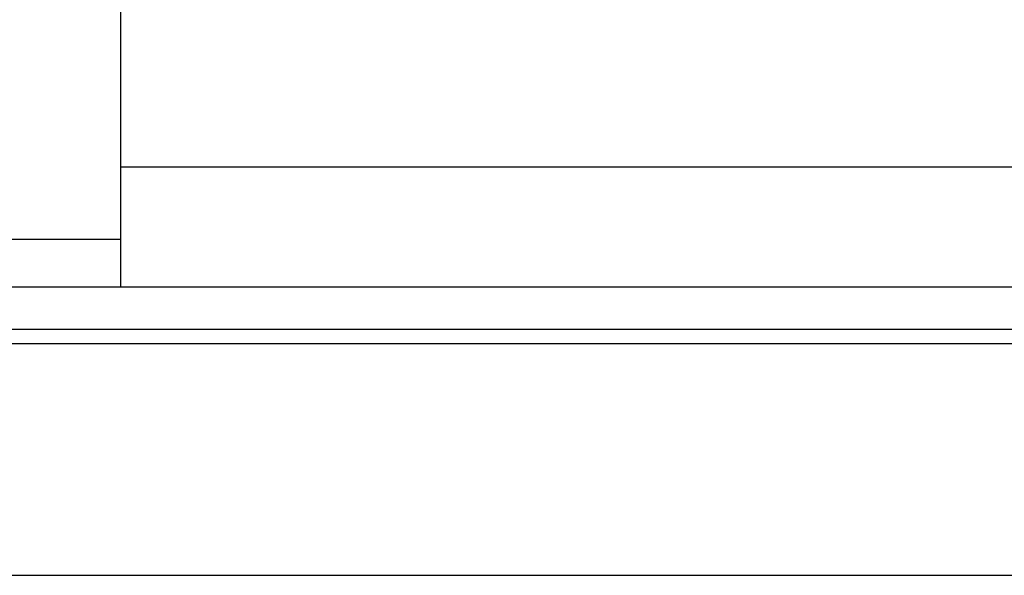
# Model space of a CAD drawing. Header units: millimetres. Extents: x -7 to 271, y 74 to 162.
# Tile 5 of 57: x 191.98 to 204.27, y 90.7 to 97.63. Entities that reach past the tile are written whole.
import ezdxf

# ---------------------------------------------------------------- set-up
doc = ezdxf.new("R2010")
doc.units = ezdxf.units.MM
doc.header["$LTSCALE"] = 0.15
doc.layers.add('2', color=7, linetype='CONTINUOUS', true_color=0xffffff)
doc.layers.add('OUT', color=3, linetype='CONTINUOUS')

msp = doc.modelspace()

# ---------------------------------------------------------------- linework, layer by layer
at = {"layer": '2', "color": 0, "linetype": 'Continuous'}
for p, q in [((185.447, 94.895), (193.247, 94.895)), ((193.247, 94.295), (185.447, 94.295))]:
    msp.add_line(p, q, dxfattribs=at)
at = {"layer": 'OUT', "color": 0}
for p, q in [((193.247, 94.295), (193.247, 117.699)), ((193.247, 94.299), (221.047, 94.299)), ((140.867, 93.772), (271.147, 93.772)), ((140.862, 93.592), (271.147, 93.592)), ((140.299, 90.699), (271.147, 90.699))]:
    msp.add_line(p, q, dxfattribs=at)
at = {"layer": 'OUT', "color": 0, "linetype": 'Continuous'}
msp.add_line((193.247, 95.799), (221.047, 95.799), dxfattribs=at)

doc.saveas('drawing.dxf')
